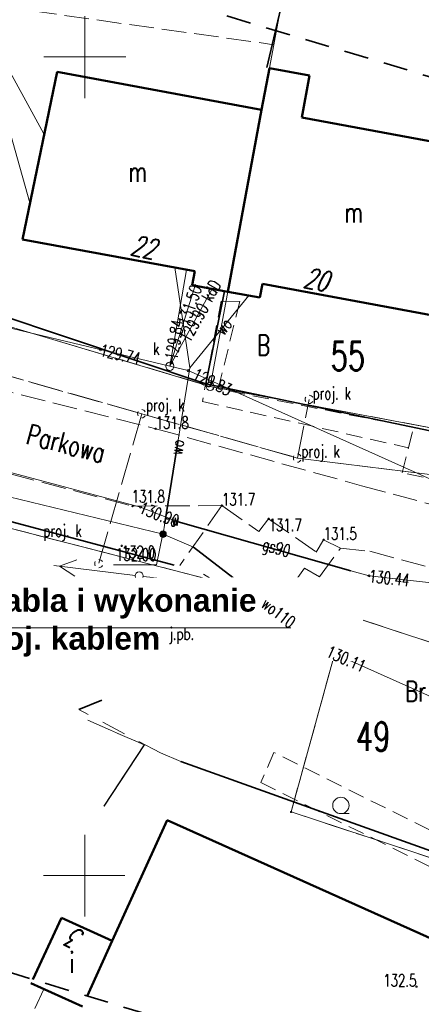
# Model space of a CAD drawing. Header units: metres. Extents: x 7471162 to 7473271, y 5962027 to 5964034.
# Tile 23 of 75: x 7471346 to 7471371, y 5963942 to 5964002. Entities that reach past the tile are written whole.
import ezdxf
from ezdxf.enums import TextEntityAlignment as Align

# ---------------------------------------------------------------- set-up
doc = ezdxf.new("R2010")
doc.units = ezdxf.units.M
doc.header["$MEASUREMENT"] = 0
for name, pattern in [('1', [0]), ('2_1', [0]), ('2_KTCR02', [1.5, 1, -0.5]), ('2_KTJZ01', [2, 1.5, -0.5]), ('2_KTKR01', [0]), ('2_KTOK02', [2.5, 1.5, -1]), ('2_KTOK04', [2.5, 1.5, -1]), ('2_KTOK05_01', [7.5, 7.5]), ('2_PTTL', [1.5, 1, -0.5]), ('3_EGBB01', [0]), ('4', [2.5, 1.5, -1]), ('4_1', [0]), ('4_SUOP03_04', [0]), ('4_SUOP03_14', [0]), ('4_SUOP03_18', [0]), ('4_SUPB_P_01', [2.5, 2, -0.5]), ('4_SUPE_01', [0]), ('4_SUPG_01', [0]), ('4_SUPK_01', [0]), ('4_SUPK_P_01', [2.5, 2, -0.5]), ('4_SUPW_01', [0]), ('GDE', [0]), ('GUK', [2, 1.5, -0.5])]:
    doc.linetypes.add(name, pattern=pattern)
doc.layers.get('0').update_dxf_attribs({"color": 250, "linetype": 'CONTINUOUS', "lineweight": 100})
doc.layers.add('1300309-opisy', color=7, linetype='CONTINUOUS')
for name, color, linetype, lineweight in [('DXF_LINIE_L_2', 7, '1', 0), ('Dzialki', 7, 'GDE', 18), ('EADTD_T_0_a', 214, 'CONTINUOUS', 25), ('EGBB_E_T_0', 7, 'CONTINUOUS', 25), ('EGBB_L_0', 34, '3_EGBB01', 50), ('EGBB_L_1', 5, '3_EGBB01', 50), ('Kontury', 90, 'GUK', 18), ('KTCR_L_1', 7, '2_KTCR02', 18), ('KTJZ_E_T_0', 7, 'CONTINUOUS', 15), ('KTJZ_L_0', 7, '2_KTJZ01', 18), ('KTKR_L_0', 7, '2_KTKR01', 25), ('KTOK_L_1', 7, '2_1', 18), ('KTOK_L_3', 7, '2_1', 18), ('KTOK_L_4', 7, '2_KTOK05_01', 35), ('KTUL_E_T_0', 7, 'CONTINUOUS', 25), ('LINIE_L_1', 90, '4', 35), ('Numery_dzialek', 7, 'CONTINUOUS', 18), ('Numery_konturow', 90, 'CONTINUOUS', 13), ('PTTL_L_4', 7, '2_PTTL', 18), ('Punkty', 7, 'CONTINUOUS', 18), ('RTPW_T_0', 7, 'CONTINUOUS', 15), ('SUOG_L_0', 52, '4_SUOP03_14', 35), ('SUOW_L_0', 5, '4_SUOP03_18', 35), ('SUPE_L_3', 1, '4_SUPE_01', 18), ('SUPG_E_T_2', 7, 'CONTINUOUS', 15), ('SUPG_L_2', 52, '4_SUPG_01', 18), ('SUPK_E_T_0', 34, 'CONTINUOUS', 15), ('SUPK_L_0', 34, '4_SUPK_01', 18), ('SUPP_L_4', 34, '4_SUPK_P_01', 18), ('SUPS_E_T_4', 34, 'CONTINUOUS', 18), ('SUPS_T_4', 34, 'CONTINUOUS', 18), ('SUPW_E_T_0', 5, 'CONTINUOUS', 15), ('SUPW_L_0', 5, '4_SUPW_01', 18), ('SUPW_L_1', 5, '4_SUPW_01', 18), ('SUSM_T_3', 7, 'CONTINUOUS', 18), ('SUTG_T_0', 52, 'CONTINUOUS', 18), ('SUTK_T_0', 34, 'CONTINUOUS', 18), ('SUTW_T_0', 5, 'CONTINUOUS', 18), ('SUUK_E_T_9', 34, 'CONTINUOUS', 15), ('SUUK_T_2', 34, 'CONTINUOUS', 18), ('SUUW_E_T_5', 7, 'CONTINUOUS', 15), ('SUUW_T_7', 7, 'CONTINUOUS', 18)]:
    doc.layers.add(name, color=color, linetype=linetype, lineweight=lineweight)
doc.styles.add('Siecioprojekt', font='ariali.ttf', dxfattribs={"height": 2.5})
doc.styles.get("Standard").update_dxf_attribs({"font": 'Simplex.SHX', "width": 0.75})

# ---------------------------------------------------------------- blocks, each defined once
blk = doc.blocks.new('GRO')
at = {"linetype": 'Continuous'}
blk.add_circle((0, 0), 0.045, dxfattribs=at)
blk = doc.blocks.new('GRT')
at = {"linetype": 'Continuous'}
blk.add_circle((0, 0), 0.25, dxfattribs=at)
blk = doc.blocks.new('2_PTTL05')
at = {"linetype": 'Continuous'}
blk.add_line((0, -0.5), (0.5, -0.5), dxfattribs=at)
blk.add_circle((0, 0), 0.5, dxfattribs=at)
blk = doc.blocks.new('2_RTPW01')
at = {"linetype": 'Continuous'}
blk.add_circle((0, 0), 0.045, dxfattribs=at)
blk = doc.blocks.new('4_SUUS_P_05')
at = {"linetype": 'Continuous'}
for start, end in [(149.40637, 210.48089), (30.0857, 90.18047), (269.33329, 330.34124)]:
    blk.add_arc((0, 0), 0.25, start, end, dxfattribs=at)
blk = doc.blocks.new('4_SUSM04_01')
at = {"linetype": 'Continuous'}
blk.add_circle((0, 0), 0.25, dxfattribs=at)
blk = doc.blocks.new('4_SUPS01_04')
at = {"linetype": 'Continuous'}
blk.add_circle((0, 0), 0.0625, dxfattribs=at)
blk = doc.blocks.new('4_SUPS01_05')
at = {"linetype": 'Continuous'}
blk.add_circle((0, 0), 0.0625, dxfattribs=at)
blk = doc.blocks.new('4_SUUS15_05')
at = {"linetype": 'Continuous'}
blk.add_circle((0, 0), 0.25, dxfattribs=at)
blk = doc.blocks.new('4_SUUS25')
at = {"linetype": 'Continuous'}
for radius in [0.2, 0.175, 0.15, 0.125, 0.1, 0.075, 0.05, 0.025, 0.00715]:
    blk.add_circle((0, 0), radius, dxfattribs=at)

msp = doc.modelspace()

# ---------------------------------------------------------------- linework, layer by layer
at = {"layer": 'DXF_LINIE_L_2', "linetype": '1'}
for p, q in [((7471349.998, 5964002.488), (7471349.995, 5963997.479)), ((7471347.496, 5964000.001), (7471352.499, 5963999.998)), ((7471349.997, 5963952.499), (7471350.001, 5963947.495)), ((7471347.487, 5963949.997), (7471352.442, 5963949.997))]:
    msp.add_line(p, q, dxfattribs=at)
at = {"layer": 'Dzialki'}
for p, q in [((7471357.66, 5963979.88), (7471364.39, 5964016.08)), ((7471322.83, 5963990.27), (7471357.66, 5963979.88)), ((7471357.66, 5963979.88), (7471374.96, 5963976.63)), ((7471365.93, 5963965.95), (7471321.6, 5963977.34)), ((7471362.6, 5963953.89), (7471365.93, 5963965.95)), ((7471387.18, 5963958.98), (7471365.93, 5963965.95)), ((7471383.22, 5963947.13), (7471362.6, 5963953.89))]:
    msp.add_line(p, q, dxfattribs=at)
at = {"layer": 'EGBB_L_0', "linetype": '3_EGBB01'}
for p, q in [((7471361.275, 5963999.319), (7471360.8, 5963996.763)), ((7471363.733, 5963998.862), (7471361.275, 5963999.319)), ((7471346.195, 5963988.853), (7471348.313, 5963999.086)), ((7471348.313, 5963999.086), (7471360.8, 5963996.763)), ((7471363.258, 5963996.305), (7471363.733, 5963998.862)), ((7471360.8, 5963996.763), (7471358.734, 5963985.664)), ((7471363.258, 5963996.305), (7471373.286, 5963994.439)), ((7471356.717, 5963986.907), (7471346.195, 5963988.853)), ((7471356.717, 5963986.907), (7471356.561, 5963986.066)), ((7471356.561, 5963986.066), (7471358.734, 5963985.664)), ((7471360.692, 5963985.302), (7471360.847, 5963986.143)), ((7471371.379, 5963984.195), (7471360.847, 5963986.143)), ((7471358.734, 5963985.664), (7471360.692, 5963985.302))]:
    msp.add_line(p, q, dxfattribs=at)
at = {"layer": 'EGBB_L_1', "linetype": '3_EGBB01'}
for p, q in [((7471355.031, 5963953.392), (7471351.681, 5963946.017)), ((7471392.381, 5963936.623), (7471355.031, 5963953.392)), ((7471348.585, 5963947.423), (7471346.825, 5963943.661)), ((7471351.681, 5963946.017), (7471348.585, 5963947.423)), ((7471351.681, 5963946.017), (7471350.15, 5963942.646)), ((7471346.713, 5963943.423), (7471349.861, 5963942.01))]:
    msp.add_line(p, q, dxfattribs=at)
at = {"layer": 'Kontury'}
for p, q in [((7471361.54, 5964000.75), (7471364.39, 5964016.08)), ((7471344.8, 5964003.09), (7471361.54, 5964000.75)), ((7471340.39, 5963985.03), (7471357.66, 5963979.88)), ((7471357.66, 5963979.88), (7471374.96, 5963976.63)), ((7471365.93, 5963965.95), (7471321.6, 5963977.34)), ((7471362.6, 5963953.89), (7471365.93, 5963965.95)), ((7471387.18, 5963958.98), (7471365.93, 5963965.95)), ((7471383.22, 5963947.13), (7471362.6, 5963953.89))]:
    msp.add_line(p, q, dxfattribs=at)
at = {"layer": 'KTCR_L_1', "linetype": '2_KTCR02'}
for p, q in [((7471369.39, 5963974.6), (7471370.08, 5963977.377)), ((7471370.08, 5963977.377), (7471374.879, 5963976.369)), ((7471373.61, 5963973.71), (7471369.39, 5963974.6)), ((7471350.19, 5963959.49), (7471353.63, 5963957.98)), ((7471351.158, 5963954.231), (7471353.63, 5963957.98))]:
    msp.add_line(p, q, dxfattribs=at)
at = {"layer": 'KTJZ_L_0', "linetype": '2_KTJZ01'}
for p, q in [((7471344.18, 5963979.86), (7471354.33, 5963977.29)), ((7471333.84, 5963977.6), (7471352.92, 5963972.57)), ((7471354.33, 5963977.29), (7471366.91, 5963973.81)), ((7471366.91, 5963973.81), (7471372.82, 5963972.22)), ((7471352.92, 5963972.57), (7471358.38, 5963972.6)), ((7471358.38, 5963972.6), (7471355.8, 5963968.94)), ((7471358.38, 5963972.6), (7471360.63, 5963971.01)), ((7471360.63, 5963971.01), (7471361.23, 5963971.79)), ((7471361.23, 5963971.79), (7471364.14, 5963969.76)), ((7471364.14, 5963969.76), (7471364.59, 5963970.51)), ((7471364.59, 5963970.51), (7471365.62, 5963970)), ((7471364.33, 5963968.25), (7471365.62, 5963970)), ((7471365.62, 5963970), (7471367.42, 5963969.81)), ((7471367.42, 5963969.81), (7471372.69, 5963968.38)), ((7471361.74, 5963966.43), (7471363.42, 5963968.77)), ((7471363.42, 5963968.77), (7471364.33, 5963968.25)), ((7471360.12, 5963965.46), (7471361.16, 5963966.85)), ((7471361.16, 5963966.85), (7471361.74, 5963966.43)), ((7471359.38, 5963966.06), (7471360.12, 5963965.46)), ((7471350.19, 5963959.49), (7471353.63, 5963957.98))]:
    msp.add_line(p, q, dxfattribs=at)
at = {"layer": 'KTKR_L_0', "linetype": '2_KTKR01'}
msp.add_line((7471353.63, 5963957.98), (7471351.158, 5963954.231), dxfattribs=at)
at = {"layer": 'KTOK_L_1', "linetype": '2_KTOK02'}
msp.add_line((7471354.63, 5963957.496), (7471349.633, 5963960.138), dxfattribs=at)
at = {"layer": 'KTOK_L_3', "linetype": '2_KTOK04'}
msp.add_line((7471355.87, 5963956.975), (7471354.63, 5963957.496), dxfattribs=at)
at = {"layer": 'KTOK_L_4', "linetype": '2_KTOK05_01'}
for p, q in [((7471361.128, 5963999.347), (7471363.296, 5964008.707)), ((7471357.391, 5963980.039), (7471358.542, 5963985.7)), ((7471357.391, 5963980.039), (7471342.47, 5963985.04)), ((7471357.391, 5963980.039), (7471374.879, 5963976.369)), ((7471333.52, 5963974.81), (7471355.46, 5963968.96)), ((7471351.032, 5963960.706), (7471349.633, 5963960.138)), ((7471355.87, 5963956.975), (7471385.892, 5963946.205))]:
    msp.add_line(p, q, dxfattribs=at)
at = {"layer": 'LINIE_L_1', "linetype": '4'}
for p, q in [((7471325.154, 5964012.545), (7471407.815, 5963987.787)), ((7471377.719, 5963934.233), (7471338.447, 5963946.218))]:
    msp.add_line(p, q, dxfattribs=at)
at = {"layer": 'PTTL_L_4', "linetype": '2_PTTL'}
for p, q in [((7471358.32, 5963985.081), (7471357.184, 5963978.96)), ((7471358.149, 5963979.729), (7471359.467, 5963985.061)), ((7471359.467, 5963985.061), (7471358.32, 5963985.081)), ((7471370.08, 5963977.377), (7471358.149, 5963979.729)), ((7471357.184, 5963978.96), (7471369.77, 5963976.13)), ((7471369.77, 5963976.13), (7471370.08, 5963977.377)), ((7471361.549, 5963957.521), (7471360.75, 5963955.68)), ((7471383.14, 5963946.783), (7471361.549, 5963957.521)), ((7471360.75, 5963955.68), (7471382.25, 5963944.99))]:
    msp.add_line(p, q, dxfattribs=at)
at = {"layer": 'SUOG_L_0', "linetype": '4_SUOP03_04'}
msp.add_line((7471366.24, 5963968.61), (7471355.7, 5963971.61), dxfattribs=at)
at = {"layer": 'SUOG_L_0', "linetype": '4_1'}
msp.add_line((7471366.24, 5963968.61), (7471355.7, 5963971.61), dxfattribs=at)
at = {"layer": 'SUOW_L_0', "linetype": '4_SUOP03_18'}
for p, q in [((7471354.892, 5963971.551), (7471355.7, 5963976.586)), ((7471364.83, 5963963.741), (7471356.631, 5963970.06))]:
    msp.add_line(p, q, dxfattribs=at)
at = {"layer": 'SUOW_L_0', "linetype": '4_1'}
for p, q in [((7471354.892, 5963971.551), (7471355.7, 5963976.586)), ((7471364.83, 5963963.741), (7471356.631, 5963970.06))]:
    msp.add_line(p, q, dxfattribs=at)
at = {"layer": 'SUPE_L_3', "linetype": '4_SUPE_01'}
for p, q in [((7471344.527, 5963998.604), (7471346.645, 5963991.1)), ((7471349.516, 5963969.279), (7471348.462, 5963968.906)), ((7471353.077, 5963968.332), (7471348.115, 5963968.949)), ((7471349.393, 5963968.287), (7471348.462, 5963968.906)), ((7471358.549, 5963967.781), (7471353.573, 5963968.277)), ((7471358.2, 5963967.815), (7471357.255, 5963968.412)), ((7471358.2, 5963967.815), (7471357.156, 5963967.417)), ((7471347.491, 5963943.074), (7471346.94, 5963941.878))]:
    msp.add_line(p, q, dxfattribs=at)
at = {"layer": 'SUPG_L_2', "linetype": '4_SUPG_01'}
for p, q in [((7471353.4, 5963972.51), (7471329.2, 5963978.93)), ((7471355.7, 5963971.61), (7471353.4, 5963972.51)), ((7471366.24, 5963968.61), (7471355.7, 5963971.61)), ((7471367.36, 5963968.31), (7471366.24, 5963968.61)), ((7471372.08, 5963967.78), (7471367.36, 5963968.31))]:
    msp.add_line(p, q, dxfattribs=at)
at = {"layer": 'SUPG_L_2', "linetype": '4_1'}
for p, q in [((7471353.4, 5963972.51), (7471329.2, 5963978.93)), ((7471355.7, 5963971.61), (7471353.4, 5963972.51)), ((7471366.24, 5963968.61), (7471355.7, 5963971.61)), ((7471367.36, 5963968.31), (7471366.24, 5963968.61)), ((7471372.08, 5963967.78), (7471367.36, 5963968.31))]:
    msp.add_line(p, q, dxfattribs=at)
at = {"layer": 'SUPK_L_0', "linetype": '4_SUPK_01'}
for p, q in [((7471325.519, 5963988.186), (7471355.194, 5963981.109)), ((7471355.194, 5963981.109), (7471356.209, 5963987.001)), ((7471355.194, 5963981.109), (7471356.742, 5963986.033)), ((7471355.194, 5963981.109), (7471357.779, 5963985.841)), ((7471355.194, 5963981.109), (7471356.316, 5963980.841)), ((7471356.316, 5963980.841), (7471389.683, 5963965.87))]:
    msp.add_line(p, q, dxfattribs=at)
at = {"layer": 'SUPK_L_0', "linetype": '4_1'}
for p, q in [((7471325.519, 5963988.186), (7471355.194, 5963981.109)), ((7471355.194, 5963981.109), (7471356.209, 5963987.001)), ((7471355.194, 5963981.109), (7471356.742, 5963986.033)), ((7471355.194, 5963981.109), (7471357.779, 5963985.841)), ((7471355.194, 5963981.109), (7471356.316, 5963980.841)), ((7471356.316, 5963980.841), (7471389.683, 5963965.87))]:
    msp.add_line(p, q, dxfattribs=at)
at = {"layer": 'SUPP_L_4', "linetype": '4_SUPK_P_01'}
for p, q in [((7471353.479, 5963978.209), (7471341.745, 5963981.541)), ((7471362.988, 5963975.502), (7471363.71, 5963979.086)), ((7471353.479, 5963978.209), (7471350.857, 5963969.054)), ((7471362.988, 5963975.502), (7471353.479, 5963978.209)), ((7471376.203, 5963973.851), (7471362.988, 5963975.502))]:
    msp.add_line(p, q, dxfattribs=at)
at = {"layer": 'SUPP_L_4', "linetype": '4_SUPB_P_01'}
for p, q in [((7471341.745, 5963981.541), (7471353.479, 5963978.209)), ((7471362.988, 5963975.502), (7471363.71, 5963979.086)), ((7471353.479, 5963978.209), (7471350.857, 5963969.054)), ((7471353.479, 5963978.209), (7471362.988, 5963975.502)), ((7471362.988, 5963975.502), (7471376.203, 5963973.851))]:
    msp.add_line(p, q, dxfattribs=at)
at = {"layer": 'SUPW_L_0', "linetype": '4_SUPW_01'}
for p, q in [((7471356.411, 5963981.019), (7471355.498, 5963987.132)), ((7471356.411, 5963981.019), (7471360.017, 5963985.427)), ((7471355.7, 5963976.586), (7471356.411, 5963981.019)), ((7471354.781, 5963970.86), (7471325.094, 5963978.03)), ((7471354.892, 5963971.551), (7471355.7, 5963976.586)), ((7471354.781, 5963970.86), (7471354.892, 5963971.551)), ((7471356.631, 5963970.06), (7471354.781, 5963970.86)), ((7471364.83, 5963963.741), (7471356.631, 5963970.06)), ((7471375.129, 5963959.141), (7471364.83, 5963963.741))]:
    msp.add_line(p, q, dxfattribs=at)
at = {"layer": 'SUPW_L_0', "linetype": '4_1'}
for p, q in [((7471356.411, 5963981.019), (7471355.498, 5963987.132)), ((7471356.411, 5963981.019), (7471360.017, 5963985.427)), ((7471355.7, 5963976.586), (7471356.411, 5963981.019)), ((7471325.094, 5963978.03), (7471354.781, 5963970.86)), ((7471354.892, 5963971.551), (7471355.7, 5963976.586)), ((7471354.781, 5963970.86), (7471354.892, 5963971.551)), ((7471354.781, 5963970.86), (7471356.631, 5963970.06)), ((7471356.631, 5963970.06), (7471364.83, 5963963.741)), ((7471364.83, 5963963.741), (7471375.129, 5963959.141))]:
    msp.add_line(p, q, dxfattribs=at)
at = {"layer": 'SUPW_L_1', "linetype": '4_SUPW_01'}
msp.add_line((7471340.661, 5964007.806), (7471347.497, 5963995.295), dxfattribs=at)
at = {"layer": 'SUTW_T_0', "linetype": 'Continuous'}
for p in [(7471354.767, 5963970.877), (7471351.745, 5963968.975)]:
    msp.add_line(p, (7471354.378, 5963968.975), dxfattribs=at)

# ---------------------------------------------------------------- block references
at = {"layer": 'PTTL_L_4'}
msp.add_blockref('2_PTTL05', (7471365.64, 5963954.283), dxfattribs=at)
at = {"layer": 'Punkty'}
for name, p in [('GRT', (7471357.66, 5963979.88)), ('GRO', (7471365.93, 5963965.95)), ('GRO', (7471362.6, 5963953.89))]:
    msp.add_blockref(name, p, dxfattribs=at)
at = {"layer": 'RTPW_T_0'}
for p in [(7471354.33, 5963977.29), (7471352.92, 5963972.57), (7471358.38, 5963972.6), (7471361.23, 5963971.79), (7471364.59, 5963970.51), (7471352.26, 5963970.14), (7471370.26, 5963943.225)]:
    msp.add_blockref('2_RTPW01', p, dxfattribs=at)
at = {"layer": 'SUPS_T_4'}
for p in [(7471363.71, 5963979.086), (7471353.479, 5963978.209), (7471362.988, 5963975.502), (7471350.857, 5963969.054)]:
    msp.add_blockref('4_SUUS_P_05', p, dxfattribs=at)
at = {"layer": 'SUSM_T_3'}
msp.add_blockref('4_SUSM04_01', (7471353.325, 5963968.301), dxfattribs=at)
at = {"layer": 'SUTG_T_0'}
for p in [(7471353.4, 5963972.51), (7471367.36, 5963968.31)]:
    msp.add_blockref('4_SUPS01_04', p, dxfattribs=at)
at = {"layer": 'SUTK_T_0'}
for p in [(7471356.742, 5963986.033), (7471350.962, 5963982.118), (7471355.269, 5963981.347), (7471355.314, 5963981.328), (7471356.316, 5963980.841)]:
    msp.add_blockref('4_SUPS01_05', p, dxfattribs=at)
at = {"layer": 'SUTW_T_0'}
for p in [(7471354.767, 5963970.877), (7471364.83, 5963963.741)]:
    msp.add_blockref('4_SUPS01_05', p, dxfattribs=at)
at = {"layer": 'SUUK_T_2', "rotation": 346.5861820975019}
msp.add_blockref('4_SUUS15_05', (7471355.194, 5963981.109), dxfattribs=at)
at = {"layer": 'SUUW_T_7', "rotation": 325.1186234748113}
msp.add_blockref('4_SUUS25', (7471354.781, 5963970.86), dxfattribs=at)

# ---------------------------------------------------------------- texts
at = {"layer": 'EADTD_T_0_a', "oblique": 15, "width": 0.7}
for s, rotation, p in [('22', 348.11245, (7471353.448, 5963987.776)), ('20', 349.15, (7471364.024, 5963985.792)), ('3', 155.08584, (7471349.747, 5963946.663))]:
    msp.add_text(s, height=1.25, rotation=rotation, dxfattribs=at).set_placement(p, align=Align.CENTER)
at = {"layer": 'EGBB_E_T_0', "width": 0.7}
for s, p in [('m', (7471353.226, 5963992.997)), ('m', (7471366.424, 5963990.513)), ('i', (7471349.21, 5963944.718))]:
    msp.add_text(s, height=1.25, dxfattribs=at).set_placement(p, align=Align.MIDDLE)
at = {"layer": 'KTJZ_E_T_0', "width": 0.7}
msp.add_text('j.pb.', height=0.75, dxfattribs=at).set_placement((7471355.917, 5963964.666), align=Align.MIDDLE)
at = {"layer": 'KTUL_E_T_0', "width": 0.7}
msp.add_text('Parkowa', height=1.25, rotation=345.76272, dxfattribs=at).set_placement((7471348.862, 5963976.392), align=Align.MIDDLE)
at = {"layer": 'Numery_dzialek', "width": 0.7}
for s, p in [('55', (7471365.02, 5963982.61)), ('49', (7471366.566, 5963959.365))]:
    msp.add_text(s, height=1.75, dxfattribs=at).set_placement(p, align=Align.TOP_LEFT)
at = {"layer": 'Numery_konturow', "width": 0.7}
for s, p in [('B', (7471360.525, 5963981.769)), ('Br PsV', (7471369.57, 5963960.63))]:
    msp.add_text(s, height=1.25, dxfattribs=at).set_placement(p)
at = {"layer": 'RTPW_T_0', "width": 0.7}
for s, p in [('131.8', (7471354.33, 5963977.29)), ('131.8', (7471352.867, 5963972.781)), ('131.7', (7471358.38, 5963972.6)), ('131.5', (7471364.59, 5963970.51))]:
    msp.add_text(s, height=0.75, dxfattribs=at).set_placement(p)
for s, p in [('131.7', (7471361.23, 5963971.79)), ('132.0', (7471352.26, 5963970.14))]:
    msp.add_text(s, height=0.75, dxfattribs=at).set_placement(p, align=Align.TOP_LEFT)
msp.add_text('132.5', height=0.75, dxfattribs=at).set_placement((7471370.26, 5963943.225), align=Align.RIGHT)
at = {"layer": 'SUPG_E_T_2', "width": 0.7}
msp.add_text('gs90', height=0.75, rotation=344.11206, dxfattribs=at).set_placement((7471361.677, 5963969.909), align=Align.MIDDLE)
at = {"layer": 'SUPK_E_T_0', "width": 0.7}
msp.add_text('kdD', height=0.75, rotation=61.35689, dxfattribs=at).set_placement((7471357.72, 5963985.733), align=Align.MIDDLE)
at = {"layer": 'SUPS_E_T_4', "width": 0.7}
for p in [(7471363.91, 5963979.087), (7471353.745, 5963978.372), (7471363.234, 5963975.545), (7471347.471, 5963970.688)]:
    msp.add_text('proj. k', height=0.75, dxfattribs=at).set_placement(p)
at = {"layer": 'SUPW_E_T_0', "width": 0.7}
for s, rotation, p in [('wo', 50.71281, (7471358.473, 5963983.54)), ('wo', 80.88511, (7471355.633, 5963976.173)), ('wo110', 322.37715, (7471361.829, 5963966.054))]:
    msp.add_text(s, height=0.75, rotation=rotation, dxfattribs=at).set_placement(p, align=Align.MIDDLE)
at = {"layer": 'SUTG_T_0', "width": 0.7}
for s, rotation, p in [('130.90', 338.62938, (7471353.4, 5963972.51)), ('130.44', 353.5932, (7471367.36, 5963968.31))]:
    msp.add_text(s, height=0.75, rotation=rotation, dxfattribs=at).set_placement(p, align=Align.MIDDLE_LEFT)
at = {"layer": 'SUTK_T_0', "width": 0.7}
for s, rotation, p in [('131.50', 70.72198, (7471356.002, 5963983.678)), ('129.90', 60.34788, (7471356.061, 5963982.696)), ('129.84', 79.84799, (7471355.266, 5963981.524)), ('129.74', 346.93017, (7471350.962, 5963982.118)), ('129.83', 334.50196, (7471356.674, 5963980.681))]:
    msp.add_text(s, height=0.75, rotation=rotation, dxfattribs=at).set_placement(p, align=Align.MIDDLE_LEFT)
at = {"layer": 'SUTW_T_0', "width": 0.7}
msp.add_text('132.00', height=0.75, dxfattribs=at).set_placement((7471354.378, 5963969.225), align=Align.RIGHT)
msp.add_text('130.11', height=0.75, rotation=335.93437, dxfattribs=at).set_placement((7471364.83, 5963963.741), align=Align.MIDDLE_LEFT)
at = {"layer": 'SUUK_E_T_9', "width": 0.7}
msp.add_text('k', height=0.75, dxfattribs=at).set_placement((7471354.56, 5963981.801), align=Align.RIGHT)
at = {"layer": 'SUUW_E_T_5', "width": 0.7}
msp.add_text('w', height=0.75, dxfattribs=at).set_placement((7471355.281, 5963971.36))

# ---------------------------------------------------------------- next in the draw order: texts
at = {"layer": '1300309-opisy', "color": 1, "ltscale": 0.3, "insert": (7471341.174, 5963967.5), "char_height": 1.39, "width": 50.25548, "attachment_point": 2, "rotation": 0.03922, "style": 'Siecioprojekt', "bg_fill": 2}
msp.add_mtext('\\A1;{\\fArial|b1|i0|c238|p34;\\C4;miejsce przecięcia istn. kabla i wykonanie \\Pmufy kablowej z proj. kablem}', dxfattribs=at)

# ---------------------------------------------------------------- next in the draw order: linework, layer by layer
at = {"color": 0, "linetype": 'Continuous', "lineweight": 15}
msp.add_line((7471324.432, 5963965.142), (7471362.588, 5963965.142), dxfattribs=at)

doc.saveas('drawing.dxf')
